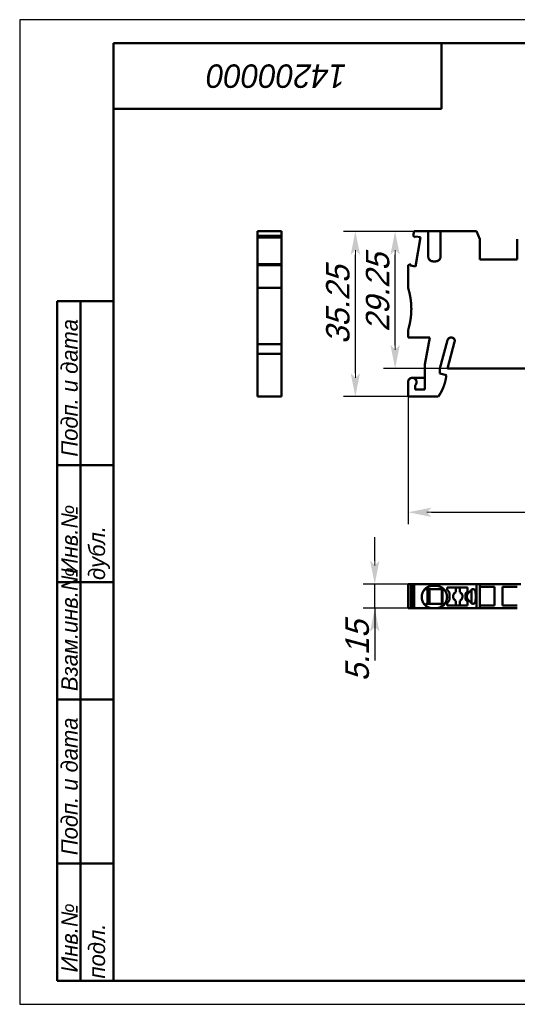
# Model space of a CAD drawing. Header units: millimetres. Extents: x 0 to 297, y 0 to 210.
# Tile 1 of 2: x 0 to 106, y 0 to 210. Entities that reach past the tile are written whole.
import ezdxf

# ---------------------------------------------------------------- set-up
doc = ezdxf.new("R2010")
doc.units = ezdxf.units.MM
doc.styles.add('TextStyle_1', font='T-FLEX Type A.TTF', dxfattribs={"oblique": 15, "height": 5})
doc.dimstyles.new('DIM_ST_1', dxfattribs={"dimtxt": 5, "dimasz": 5, "dimexe": 2.5, "dimexo": 0, "dimtad": 1, "dimrnd": 0.01, "dimdsep": 46, "dimtxsty": 'TextStyle_1', "dimblk": 'Arrow_3_C7_Status', "dimcen": 0.09, "dimclrd": 7, "dimclre": 7, "dimclrt": 7, "dimazin": 0, "dimtfac": 1, "dimtdec": 0, "dimtmove": 0, "dimatfit": 0, "dimldrblk": 'NONE', "dimfxl": 1, "dimtvp": 1, "dimtolj": 1, "dimarcsym": 0})
doc.dimstyles.new('DIM_ST_2', dxfattribs={"dimtxt": 5, "dimasz": 5, "dimexe": 2.5, "dimexo": 0, "dimtad": 1, "dimrnd": 0.01, "dimdsep": 46, "dimtxsty": 'TextStyle_1', "dimblk": 'Arrow_3_C7_Status', "dimcen": 0.09, "dimclrd": 7, "dimclre": 7, "dimclrt": 7, "dimazin": 0, "dimtfac": 1, "dimtdec": 0, "dimtmove": 0, "dimatfit": 0, "dimldrblk": 'NONE', "dimfxl": 1, "dimtvp": 1, "dimtolj": 1, "dimarcsym": 0})

# ---------------------------------------------------------------- blocks, each defined once
blk = doc.blocks.new('Arrow_3_C7_Status')
at = {"color": 7, "lineweight": 0, "flags": 128}
blk.add_lwpolyline([(-1, 0), (-0.8, 0)], dxfattribs=at)
at = {"color": 7}
blk.add_solid([(-1, -0.2), (0, 0), (-0.8, 0), (-1, 0.2)], dxfattribs=at)
blk = doc.blocks.new('*D7')
at = {"color": 7, "lineweight": -2}
for p, q in [((144.78, 140.81), (144.78, 102.44)), ((82.88, 129.61), (82.88, 102.44)), ((87.88, 104.94), (139.78, 104.94))]:
    blk.add_line(p, q, dxfattribs=at)
at = {"layer": 'Defpoints', "color": 0}
for p in [(144.78, 140.81), (82.88, 129.61), (144.78, 104.94)]:
    blk.add_point(p, dxfattribs=at)
at = {"color": 7, "lineweight": -2, "xscale": 5, "yscale": 5, "zscale": 5}
for p, rotation in [((82.88, 104.94), 180), ((144.78, 104.94), 360)]:
    blk.add_blockref('Arrow_3_C7_Status', p, dxfattribs=dict(at, rotation=rotation))
blk = doc.blocks.new('_None')
blk = doc.blocks.new('*D8')
at = {"color": 7, "lineweight": -2}
for p, q in [((89.78, 164.86), (77.61, 164.86)), ((80.11, 140.61), (80.11, 159.86)), ((91.28, 135.61), (77.61, 135.61))]:
    blk.add_line(p, q, dxfattribs=at)
at = {"layer": 'Defpoints', "color": 0}
for p in [(80.11, 164.86), (89.78, 164.86), (91.28, 135.61)]:
    blk.add_point(p, dxfattribs=at)
at = {"color": 7, "lineweight": -2, "xscale": 5, "yscale": 5, "zscale": 5}
for p, rotation in [((80.11, 164.86), 90), ((80.11, 135.61), 270)]:
    blk.add_blockref('Arrow_3_C7_Status', p, dxfattribs=dict(at, rotation=rotation))
blk = doc.blocks.new('*D9')
at = {"color": 7, "lineweight": -2}
for p, q in [((89.78, 164.86), (69.12, 164.86)), ((71.62, 134.61), (71.62, 159.86)), ((82.88, 129.61), (69.12, 129.61))]:
    blk.add_line(p, q, dxfattribs=at)
at = {"layer": 'Defpoints', "color": 0}
for p in [(71.62, 164.86), (89.78, 164.86), (82.88, 129.61)]:
    blk.add_point(p, dxfattribs=at)
at = {"color": 7, "lineweight": -2, "xscale": 5, "yscale": 5, "zscale": 5}
for p, rotation in [((71.62, 164.86), 90), ((71.62, 129.61), 270)]:
    blk.add_blockref('Arrow_3_C7_Status', p, dxfattribs=dict(at, rotation=rotation))
blk = doc.blocks.new('*D10')
at = {"color": 7, "lineweight": -2}
for p, q in [((75.76, 94.61), (75.76, 99.61)), ((84.14, 89.61), (73.26, 89.61)), ((75.76, 84.46), (75.76, 89.61)), ((84.14, 84.46), (73.26, 84.46)), ((75.76, 84.46), (75.76, 73.32)), ((75.76, 79.46), (75.76, 74.46))]:
    blk.add_line(p, q, dxfattribs=at)
at = {"layer": 'Defpoints', "color": 0}
for p in [(75.76, 89.61), (84.14, 89.61), (84.14, 84.46)]:
    blk.add_point(p, dxfattribs=at)
at = {"color": 7, "lineweight": -2, "xscale": 5, "yscale": 5, "zscale": 5}
for p, rotation in [((75.76, 89.61), 270), ((75.76, 84.46), 90)]:
    blk.add_blockref('Arrow_3_C7_Status', p, dxfattribs=dict(at, rotation=rotation))
blk = doc.blocks.new('_FR1Страница_1')
at = {"color": 7, "lineweight": 25, "flags": 128}
for points in [[(0, 210), (0, 0)], [(297, 210), (0, 210)], [(0, 0), (297, 0)]]:
    blk.add_lwpolyline(points, dxfattribs=at)
at = {"color": 7, "lineweight": 50, "flags": 128}
for points in [[(20, 5), (20, 205)], [(20, 205), (292, 205)], [(90, 191), (90, 205)], [(20, 191), (90, 191)], [(8, 5), (8, 150)], [(8, 150), (20, 150)], [(13, 150), (13, 5)], [(8, 115), (20, 115)], [(8, 90), (20, 90)], [(20, 65), (8, 65)], [(8, 30), (20, 30)], [(20, 5), (8, 5)], [(292, 5), (20, 5)]]:
    blk.add_lwpolyline(points, dxfattribs=at)
at = {"color": 7}
for s, insert, char_height, width, attachment_point, rotation in [('\\pl0.5;{\\fT-FLEX Type A|b0|i1;\\l14200000 \\P}', (55, 198), 5, 72.5, 5, 180), ('\\pl0.5;{\\fT-FLEX Type A|b0|i1;\\l Подп. и дата\\P}', (8.875, 115), 3.5, 36.75, 1, 90), ('\\pl0.5;{\\fT-FLEX Type A|b0|i1;\\l\\P}', (16.5, 132.5), 3.5, 36.75, 5, 90), ('\\pl0.5;{\\fT-FLEX Type A|b0|i1;\\l Инв.№ дубл.\\P}', (8.875, 90), 3.5, 26.75, 1, 90), ('\\pl0.5;{\\fT-FLEX Type A|b0|i1;\\l\\P}', (16.5, 102.5), 3.5, 26.75, 5, 90), ('\\pl0.5;{\\fT-FLEX Type A|b0|i1;\\l Взам.инв.№\\P}', (8.875, 65), 3.5, 26.75, 1, 90), ('\\pl0.5;{\\fT-FLEX Type A|b0|i1;\\l\\P}', (16.5, 77.5), 3.5, 26.75, 5, 90), ('\\pl0.5;{\\fT-FLEX Type A|b0|i1;\\l Подп. и дата\\P}', (8.875, 30), 3.5, 36.75, 1, 90), ('\\pl0.5;{\\fT-FLEX Type A|b0|i1;\\l\\P}', (16.5, 47.5), 3.5, 36.75, 5, 90), ('\\pl0.5;{\\fT-FLEX Type A|b0|i1;\\l Инв.№ подл.\\P}', (8.875, 5), 3.5, 26.75, 1, 90), ('\\pl0.5;{\\fT-FLEX Type A|b0|i1;\\l\\H0.857143x;\\P}', (16.5, 17.5), 3.5, 26.75, 5, 90)]:
    blk.add_mtext(s, dxfattribs=dict(at, insert=insert, char_height=char_height, width=width, attachment_point=attachment_point, rotation=rotation))
blk = doc.blocks.new('Страница_1')
at = {"color": 7, "lineweight": 50, "flags": 128}
for points in [[(55.876, 164.862), (50.726, 164.862)], [(50.726, 164.862), (50.726, 163.911)], [(55.876, 163.911), (50.726, 163.911)], [(50.726, 163.517), (50.726, 163.911)], [(55.876, 164.862), (55.876, 163.911)], [(55.876, 163.517), (55.876, 163.911)], [(83.97, 163.911), (84.138, 164.862)], [(83.97, 163.911), (84.433, 163.523)], [(87.182, 164.862), (84.138, 164.862)], [(87.182, 164.862), (87.182, 159.462)], [(87.21, 164.862), (88.182, 164.862)], [(88.782, 164.862), (88.182, 164.862)], [(88.782, 164.862), (89.754, 164.862)], [(89.782, 164.862), (97.463, 164.862)], [(89.782, 159.462), (89.782, 164.862)], [(97.463, 164.862), (98.182, 163.162)], [(55.876, 163.517), (50.726, 163.517)], [(50.726, 157.83), (50.726, 163.513)], [(55.876, 157.83), (55.876, 163.513)], [(84.433, 163.523), (84.48, 163.791)], [(85.534, 163.605), (84.436, 157.376)], [(85.534, 163.605), (84.48, 163.791)], [(98.182, 158.862), (98.182, 163.162)], [(106.182, 158.862), (106.182, 163.162)], [(50.726, 157.825), (50.726, 157.625)], [(50.726, 157.825), (55.876, 157.825)], [(50.726, 157.625), (50.726, 152.812)], [(55.876, 157.625), (50.726, 157.625)], [(55.876, 157.825), (55.876, 157.625)], [(55.876, 157.625), (55.876, 152.812)], [(83.429, 157.83), (82.882, 157.631)], [(82.882, 157.631), (82.882, 152.812)], [(83.429, 157.83), (83.382, 157.562)], [(83.382, 157.562), (84.436, 157.376)], [(88.182, 158.462), (88.782, 158.462)], [(106.182, 158.862), (98.182, 158.862)], [(55.876, 152.812), (50.726, 152.812)], [(50.726, 152.812), (50.726, 140.812)], [(55.876, 152.812), (55.876, 140.812)], [(55.876, 149.63), (55.876, 149.784)], [(55.876, 149.198), (55.876, 149.252)], [(82.882, 143.812), (82.882, 142.212)], [(50.726, 140.812), (50.726, 138.765)], [(55.876, 140.812), (50.726, 140.812)], [(55.876, 140.812), (55.876, 138.765)], [(82.882, 142.212), (87.494, 142.212)], [(86.482, 136.473), (87.494, 142.212)], [(89.682, 135.612), (91.291, 141.619)], [(91.282, 135.612), (92.81, 141.315)], [(50.726, 138.765), (55.876, 138.765)], [(50.726, 129.612), (50.726, 138.765)], [(55.876, 129.612), (55.876, 138.765)], [(86.482, 136.473), (86.482, 131.112)], [(89.682, 134.512), (89.682, 135.612)], [(89.682, 134.512), (91.037, 134.149)], [(124.382, 135.612), (91.282, 135.612)], [(82.882, 132.712), (82.882, 129.612)], [(86.482, 133.612), (83.782, 133.612)], [(84.382, 131.112), (84.382, 132.041)], [(86.482, 131.112), (84.382, 131.112)], [(55.876, 129.612), (50.726, 129.612)], [(89.323, 129.612), (82.882, 129.612)], [(83.429, 89.612), (82.882, 89.612)], [(82.882, 89.612), (82.882, 84.462)], [(83.429, 89.612), (83.429, 84.462)], [(83.434, 89.612), (83.966, 89.612)], [(83.97, 89.612), (83.97, 84.462)], [(83.97, 89.612), (84.138, 89.612)], [(84.138, 89.612), (84.138, 84.462)], [(97.463, 89.612), (84.138, 89.612)], [(86.532, 88.512), (86.485, 88.559)], [(88.782, 88.512), (86.532, 88.512)], [(87.032, 88.512), (87.032, 85.424)], [(87.182, 85.42), (87.182, 88.512)], [(87.432, 85.414), (87.432, 88.512)], [(88.782, 89.262), (88.182, 89.262)], [(88.782, 88.512), (89.77, 88.512)], [(90.21, 88.512), (89.77, 88.512)], [(90.111, 88.512), (90.111, 85.371)], [(91.232, 88.912), (95.532, 88.912)], [(91.232, 88.401), (91.232, 88.912)], [(91.732, 87.805), (91.232, 88.401)], [(93.082, 88.912), (93.082, 87.903)], [(93.882, 87.903), (93.882, 88.912)], [(95.532, 88.912), (95.532, 88.041)], [(96.378, 88.39), (95.666, 87.678)], [(96.399, 85.564), (96.399, 88.409)], [(97.463, 89.612), (98.182, 89.612)], [(97.463, 84.462), (97.463, 89.612)], [(106.182, 89.612), (98.182, 89.612)], [(98.182, 89.612), (98.182, 84.462)], [(101.332, 89.037), (98.182, 89.037)], [(101.332, 89.037), (101.332, 85.037)], [(103.032, 85.037), (103.032, 89.037)], [(106.182, 89.037), (103.032, 89.037)], [(106.182, 89.612), (106.9, 89.612)], [(91.232, 85.573), (91.732, 86.169)], [(91.732, 86.169), (91.732, 87.805)], [(95.532, 88.041), (95.132, 87.641)], [(95.132, 87.641), (95.132, 86.333)], [(95.132, 86.333), (95.532, 85.933)], [(95.432, 86.861), (95.432, 87.113)], [(95.788, 86.173), (95.666, 86.295)], [(95.788, 86.173), (96.159, 85.803)], [(97.33, 87.034), (97.23, 88.084)], [(97.23, 85.889), (97.33, 86.939)], [(83.429, 84.462), (82.882, 84.462)], [(83.434, 84.462), (83.966, 84.462)], [(83.97, 84.462), (84.138, 84.462)], [(87.182, 84.462), (84.138, 84.462)], [(86.485, 85.165), (86.749, 85.429)], [(86.749, 85.429), (88.782, 85.394)], [(87.182, 84.68), (87.182, 84.462)], [(87.182, 84.462), (88.182, 84.462)], [(88.182, 84.462), (88.782, 84.462)], [(89.782, 84.462), (88.782, 84.462)], [(89.782, 84.462), (89.782, 84.68)], [(89.782, 84.462), (97.463, 84.462)], [(91.232, 85.062), (91.232, 85.573)], [(95.532, 85.062), (91.232, 85.062)], [(93.082, 86.07), (93.082, 85.062)], [(93.882, 85.062), (93.882, 86.07)], [(95.532, 85.933), (95.532, 85.062)], [(96.378, 85.583), (96.159, 85.803)], [(97.463, 84.462), (98.182, 84.462)], [(101.332, 85.037), (98.182, 85.037)], [(106.182, 84.462), (98.182, 84.462)], [(106.182, 85.037), (103.032, 85.037)]]:
    blk.add_lwpolyline(points, dxfattribs=at)
at = {"color": 7, "linetype": 'Continuous', "lineweight": 50, "const_width": 0.5}
for points in [[(87.182, 159.462, 0.4142136), (88.182, 158.462, 0.4142136)], [(88.782, 158.462, 0.4142136), (89.782, 159.462, 0.4142136)], [(83.573, 148.312, 0.0763208), (82.882, 152.812, 0.0763208)], [(82.882, 143.812, 0.0763208), (83.573, 148.312, 0.0763208)], [(92.294, 142.178, 0.4228448), (91.291, 141.619, 0.4228448)], [(92.81, 141.315, 0.4234428), (92.294, 142.178, 0.4234428)], [(83.782, 133.612, 0.4142136), (82.882, 132.712, 0.4142136)], [(84.682, 132.712, 0.4142136), (83.782, 133.612, 0.4142136)], [(84.382, 132.041, 0.2134217), (84.682, 132.712, 0.2134217)], [(89.323, 129.612, 0.1297794), (91.037, 134.149, 0.1297794)], [(88.182, 89.262, 0.4142132), (85.782, 86.862, 0.4142132)], [(91.182, 86.862, 0.4142135), (88.782, 89.262, 0.4142135)], [(90.21, 88.512, 0.002908), (90.198, 86.862, 0.002908)], [(97.23, 88.084, 0.6343725), (96.378, 88.39, 0.6343725)], [(85.782, 86.862, 0.2932528), (87.182, 84.68, 0.2932528)], [(89.782, 84.68, 0.2932525), (91.182, 86.862, 0.2932525)], [(90.198, 86.862, 0.0027906), (90.208, 85.37, 0.0027906)], [(93.082, 87.903, 0.2982166), (92.482, 86.987, 0.2982166)], [(92.482, 86.987, 0.2982166), (93.082, 86.07, 0.2982166)], [(93.882, 86.07, 0.6546537), (93.882, 87.903, 0.6546537)], [(95.55, 87.531, 0.1385013), (95.432, 87.113, 0.1385013)], [(95.432, 86.861, 0.1989124), (95.666, 86.295, 0.1989124)], [(95.666, 87.678, 0.0587912), (95.55, 87.531, 0.0587912)], [(97.051, 85.552, 0.1983247), (97.23, 85.889, 0.1983247)], [(97.33, 86.939, 0.0475116), (97.33, 87.034, 0.0475116)], [(87.182, 84.68, 0.107834), (88.182, 84.462, 0.107834)], [(88.782, 85.394, 0.0002124), (89.835, 85.376, 0.0002124)], [(88.782, 84.462, 0.1078339), (89.782, 84.68, 0.1078339)], [(89.835, 85.376, 0.0000404), (90.208, 85.37, 0.0000404)], [(96.378, 85.583, 0.3873184), (97.051, 85.552, 0.3873184)]]:
    blk.add_lwpolyline(points, format="xyb", dxfattribs=at)
blk.add_blockref('_FR1Страница_1', (0, 0))
at = {"color": 7, "style": 'TextStyle_1', "oblique": 15}
for s, p in [('29.25', (78.862, 143.449)), ('35.25', (70.372, 140.804)), ('5.15', (74.512, 68.857))]:
    blk.add_text(s, height=5, rotation=90, dxfattribs=at).set_placement(p)
for base, p1, p2, picture, middle in [((71.622, 164.862), (82.882, 129.612), (89.782, 164.862), '*D9', (71.622, 147.237)), ((80.112, 164.862), (91.282, 135.612), (89.782, 164.862), '*D8', (80.112, 150.237)), ((75.762, 89.612), (84.138, 84.462), (84.138, 89.612), '*D10', (75.762, 73.324))]:
    dim = blk.add_linear_dim(base=base, p1=p1, p2=p2, angle=90, text=' ', dimstyle='DIM_ST_2')
    dim.commit()
    dim.dimension.update_dxf_attribs({"geometry": picture, "text_midpoint": middle, "dimtype": 160})
dim = blk.add_linear_dim(base=(144.782, 104.937), p1=(82.882, 129.612), p2=(144.782, 140.812), text=' ', dimstyle='DIM_ST_1')
dim.commit()
dim.dimension.update_dxf_attribs({"geometry": '*D7', "text_midpoint": (113.832, 104.937), "dimtype": 160})

msp = doc.modelspace()

# ---------------------------------------------------------------- block references
msp.add_blockref('Страница_1', (0, 0))

doc.saveas('drawing.dxf')
